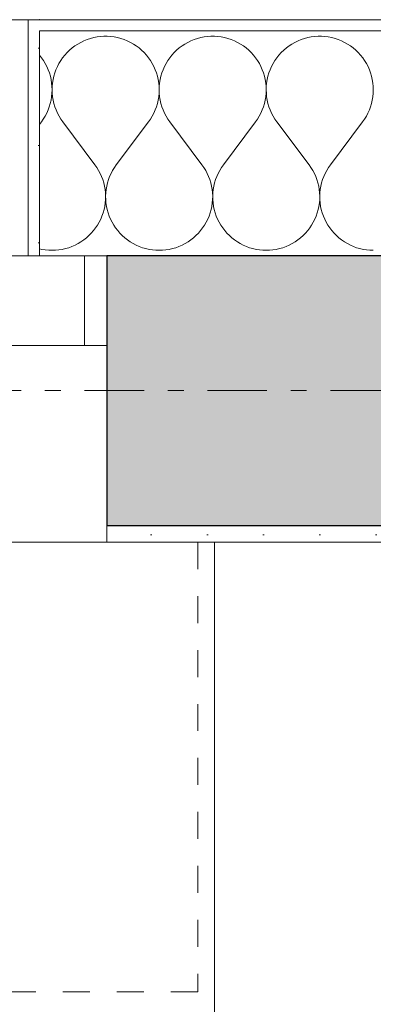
# Model space of a CAD drawing. Extents: x 100 to 2982, y 37 to 2050.
# Tile 109 of 130: x 1557 to 1588, y 1735 to 1823. Entities that reach past the tile are written whole.
import ezdxf
from ezdxf.xclip import XClip

# ---------------------------------------------------------------- set-up
doc = ezdxf.new("R2010")
doc.units = 0
doc.header["$MEASUREMENT"] = 0
doc.header["$XCLIPFRAME"] = 0
doc.linetypes.add('Przerywana', pattern=[24, 12, -12])
doc.linetypes.add('Przerywana podwójnie', pattern=[54.680554, 26.458333, -10.583333, 7.055556, -10.583333])
for name, color, linetype in [('410-K Osie', 7, 'Continuous'), ('420-K Ściany', 7, 'Continuous'), ('820-G Rysunki Obrazki', 7, 'Continuous'), ('Nowe_330-W Wyposażenie', 7, 'Continuous'), ('Okna ARCHICADa', 7, 'Continuous')]:
    doc.layers.add(name, color=color, linetype=linetype)
pattern_1 = [(0, (-18316.349, -206.5255), (0, 8.660254), [0, -5]), (0, (-18313.849, -202.195), (0, 8.660254), [0, -5])]

# ---------------------------------------------------------------- blocks, each defined once
blk = doc.blocks.new('*X25')
at = {"layer": '420-K Ściany', "color": 174, "linetype": 'Continuous', "lineweight": 5, "ltscale": 0.2}
for p, q in [((1563.247, 1820.835), (1562.957, 1820.739)), ((1563.543, 1820.913), (1563.247, 1820.835)), ((1563.843, 1820.972), (1563.543, 1820.913)), ((1564.146, 1821.011), (1563.843, 1820.972)), ((1564.451, 1821.03), (1564.146, 1821.011)), ((1564.756, 1821.03), (1564.451, 1821.03)), ((1565.061, 1821.011), (1564.756, 1821.03)), ((1565.364, 1820.972), (1565.061, 1821.011)), ((1565.664, 1820.913), (1565.364, 1820.972)), ((1565.96, 1820.835), (1565.664, 1820.913)), ((1566.25, 1820.739), (1565.96, 1820.835)), ((1572.771, 1820.835), (1572.481, 1820.739)), ((1573.067, 1820.913), (1572.771, 1820.835)), ((1573.367, 1820.972), (1573.067, 1820.913)), ((1573.67, 1821.011), (1573.367, 1820.972)), ((1573.975, 1821.03), (1573.67, 1821.011)), ((1574.28, 1821.03), (1573.975, 1821.03)), ((1574.585, 1821.011), (1574.28, 1821.03)), ((1574.888, 1820.972), (1574.585, 1821.011)), ((1575.188, 1820.913), (1574.888, 1820.972)), ((1575.484, 1820.835), (1575.188, 1820.913)), ((1575.774, 1820.739), (1575.484, 1820.835)), ((1582.295, 1820.835), (1582.005, 1820.739)), ((1582.59, 1820.913), (1582.295, 1820.835)), ((1582.89, 1820.972), (1582.59, 1820.913)), ((1583.193, 1821.011), (1582.89, 1820.972)), ((1583.498, 1821.03), (1583.193, 1821.011)), ((1583.804, 1821.03), (1583.498, 1821.03)), ((1584.109, 1821.011), (1583.804, 1821.03)), ((1584.412, 1820.972), (1584.109, 1821.011)), ((1584.712, 1820.913), (1584.412, 1820.972)), ((1585.007, 1820.835), (1584.712, 1820.913)), ((1585.297, 1820.739), (1585.007, 1820.835)), ((1561.632, 1819.992), (1561.399, 1819.793)), ((1561.877, 1820.175), (1561.632, 1819.992)), ((1562.133, 1820.341), (1561.877, 1820.175)), ((1562.399, 1820.492), (1562.133, 1820.341)), ((1562.674, 1820.624), (1562.399, 1820.492)), ((1562.957, 1820.739), (1562.674, 1820.624)), ((1566.533, 1820.624), (1566.25, 1820.739)), ((1566.808, 1820.492), (1566.533, 1820.624)), ((1567.074, 1820.341), (1566.808, 1820.492)), ((1567.33, 1820.175), (1567.074, 1820.341)), ((1567.575, 1819.992), (1567.33, 1820.175)), ((1567.808, 1819.793), (1567.575, 1819.992)), ((1571.156, 1819.992), (1570.923, 1819.793)), ((1571.4, 1820.175), (1571.156, 1819.992)), ((1571.656, 1820.341), (1571.4, 1820.175)), ((1571.923, 1820.492), (1571.656, 1820.341)), ((1572.198, 1820.624), (1571.923, 1820.492)), ((1572.481, 1820.739), (1572.198, 1820.624)), ((1576.057, 1820.624), (1575.774, 1820.739)), ((1576.332, 1820.492), (1576.057, 1820.624)), ((1576.598, 1820.341), (1576.332, 1820.492)), ((1576.854, 1820.175), (1576.598, 1820.341)), ((1577.099, 1819.992), (1576.854, 1820.175)), ((1577.332, 1819.793), (1577.099, 1819.992)), ((1580.679, 1819.992), (1580.447, 1819.793)), ((1580.924, 1820.175), (1580.679, 1819.992)), ((1581.18, 1820.341), (1580.924, 1820.175)), ((1581.446, 1820.492), (1581.18, 1820.341)), ((1581.722, 1820.624), (1581.446, 1820.492)), ((1582.005, 1820.739), (1581.722, 1820.624)), ((1585.581, 1820.624), (1585.297, 1820.739)), ((1585.856, 1820.492), (1585.581, 1820.624)), ((1586.122, 1820.341), (1585.856, 1820.492)), ((1586.378, 1820.175), (1586.122, 1820.341)), ((1586.623, 1819.992), (1586.378, 1820.175)), ((1586.855, 1819.793), (1586.623, 1819.992)), ((1558.899, 1819.115), (1558.713, 1819.348)), ((1559.073, 1818.864), (1558.899, 1819.115)), ((1560.784, 1819.115), (1560.61, 1818.864)), ((1560.975, 1819.354), (1560.784, 1819.115)), ((1561.18, 1819.581), (1560.975, 1819.354)), ((1561.399, 1819.793), (1561.18, 1819.581)), ((1568.027, 1819.581), (1567.808, 1819.793)), ((1568.232, 1819.354), (1568.027, 1819.581)), ((1568.423, 1819.115), (1568.232, 1819.354)), ((1568.597, 1818.864), (1568.423, 1819.115)), ((1570.308, 1819.115), (1570.134, 1818.864)), ((1570.499, 1819.354), (1570.308, 1819.115)), ((1570.704, 1819.581), (1570.499, 1819.354)), ((1570.923, 1819.793), (1570.704, 1819.581)), ((1577.551, 1819.581), (1577.332, 1819.793)), ((1577.756, 1819.354), (1577.551, 1819.581)), ((1577.946, 1819.115), (1577.756, 1819.354)), ((1578.121, 1818.864), (1577.946, 1819.115)), ((1579.832, 1819.115), (1579.657, 1818.864)), ((1580.022, 1819.354), (1579.832, 1819.115)), ((1580.228, 1819.581), (1580.022, 1819.354)), ((1580.447, 1819.793), (1580.228, 1819.581)), ((1587.075, 1819.581), (1586.855, 1819.793)), ((1587.28, 1819.354), (1587.075, 1819.581)), ((1587.47, 1819.115), (1587.28, 1819.354)), ((1587.645, 1818.864), (1587.47, 1819.115)), ((1559.231, 1818.603), (1559.073, 1818.864)), ((1559.373, 1818.332), (1559.231, 1818.603)), ((1559.496, 1818.052), (1559.373, 1818.332)), ((1560.311, 1818.332), (1560.187, 1818.052)), ((1560.452, 1818.603), (1560.311, 1818.332)), ((1560.61, 1818.864), (1560.452, 1818.603)), ((1568.755, 1818.603), (1568.597, 1818.864)), ((1568.896, 1818.332), (1568.755, 1818.603)), ((1569.02, 1818.052), (1568.896, 1818.332)), ((1569.835, 1818.332), (1569.711, 1818.052)), ((1569.976, 1818.603), (1569.835, 1818.332)), ((1570.134, 1818.864), (1569.976, 1818.603)), ((1578.279, 1818.603), (1578.121, 1818.864)), ((1578.42, 1818.332), (1578.279, 1818.603)), ((1578.543, 1818.052), (1578.42, 1818.332)), ((1579.358, 1818.332), (1579.235, 1818.052)), ((1579.499, 1818.603), (1579.358, 1818.332)), ((1579.657, 1818.864), (1579.499, 1818.603)), ((1587.803, 1818.603), (1587.645, 1818.864)), ((1587.944, 1818.332), (1587.803, 1818.603)), ((1588.067, 1818.052), (1587.944, 1818.332)), ((1559.601, 1817.765), (1559.496, 1818.052)), ((1559.688, 1817.472), (1559.601, 1817.765)), ((1559.755, 1817.174), (1559.688, 1817.472)), ((1559.996, 1817.472), (1559.928, 1817.174)), ((1560.082, 1817.765), (1559.996, 1817.472)), ((1560.187, 1818.052), (1560.082, 1817.765)), ((1569.125, 1817.765), (1569.02, 1818.052)), ((1569.211, 1817.472), (1569.125, 1817.765)), ((1569.279, 1817.174), (1569.211, 1817.472)), ((1569.519, 1817.472), (1569.452, 1817.174)), ((1569.606, 1817.765), (1569.519, 1817.472)), ((1569.711, 1818.052), (1569.606, 1817.765)), ((1578.649, 1817.765), (1578.543, 1818.052)), ((1578.735, 1817.472), (1578.649, 1817.765)), ((1578.803, 1817.174), (1578.735, 1817.472)), ((1579.043, 1817.472), (1578.976, 1817.174)), ((1579.13, 1817.765), (1579.043, 1817.472)), ((1579.235, 1818.052), (1579.13, 1817.765)), ((1588.172, 1817.765), (1588.067, 1818.052)), ((1588.259, 1817.472), (1588.172, 1817.765)), ((1588.327, 1817.174), (1588.259, 1817.472)), ((1559.803, 1816.872), (1559.755, 1817.174)), ((1559.832, 1816.568), (1559.803, 1816.872)), ((1559.842, 1816.263), (1559.832, 1816.568)), ((1559.851, 1816.568), (1559.842, 1816.263)), ((1559.88, 1816.872), (1559.851, 1816.568)), ((1559.928, 1817.174), (1559.88, 1816.872)), ((1569.327, 1816.872), (1569.279, 1817.174)), ((1569.356, 1816.568), (1569.327, 1816.872)), ((1569.365, 1816.263), (1569.356, 1816.568)), ((1569.375, 1816.568), (1569.365, 1816.263)), ((1569.404, 1816.872), (1569.375, 1816.568)), ((1569.452, 1817.174), (1569.404, 1816.872)), ((1578.851, 1816.872), (1578.803, 1817.174)), ((1578.88, 1816.568), (1578.851, 1816.872)), ((1578.889, 1816.263), (1578.88, 1816.568)), ((1578.899, 1816.568), (1578.889, 1816.263)), ((1578.927, 1816.872), (1578.899, 1816.568)), ((1578.976, 1817.174), (1578.927, 1816.872)), ((1588.375, 1816.872), (1588.327, 1817.174)), ((1588.404, 1816.568), (1588.375, 1816.872)), ((1588.413, 1816.263), (1588.404, 1816.568)), ((1559.752, 1815.352), (1559.801, 1815.653)), ((1559.801, 1815.653), (1559.831, 1815.957)), ((1559.831, 1815.957), (1559.842, 1816.263)), ((1559.842, 1816.263), (1559.852, 1815.957)), ((1559.852, 1815.957), (1559.882, 1815.653)), ((1559.882, 1815.653), (1559.931, 1815.352)), ((1569.276, 1815.352), (1569.325, 1815.653)), ((1569.325, 1815.653), (1569.355, 1815.957)), ((1569.355, 1815.957), (1569.365, 1816.263)), ((1569.365, 1816.263), (1569.376, 1815.957)), ((1569.376, 1815.957), (1569.406, 1815.653)), ((1569.406, 1815.653), (1569.455, 1815.352)), ((1578.8, 1815.352), (1578.849, 1815.653)), ((1578.849, 1815.653), (1578.879, 1815.957)), ((1578.879, 1815.957), (1578.889, 1816.263)), ((1578.889, 1816.263), (1578.9, 1815.957)), ((1578.9, 1815.957), (1578.929, 1815.653)), ((1578.929, 1815.653), (1578.979, 1815.352)), ((1588.324, 1815.352), (1588.373, 1815.653)), ((1588.373, 1815.653), (1588.403, 1815.957)), ((1588.403, 1815.957), (1588.413, 1816.263)), ((1559.49, 1814.475), (1559.596, 1814.761)), ((1559.596, 1814.761), (1559.684, 1815.054)), ((1559.684, 1815.054), (1559.752, 1815.352)), ((1559.931, 1815.352), (1560, 1815.054)), ((1560, 1815.054), (1560.087, 1814.761)), ((1560.087, 1814.761), (1560.193, 1814.475)), ((1569.014, 1814.475), (1569.12, 1814.761)), ((1569.12, 1814.761), (1569.207, 1815.054)), ((1569.207, 1815.054), (1569.276, 1815.352)), ((1569.455, 1815.352), (1569.524, 1815.054)), ((1569.524, 1815.054), (1569.611, 1814.761)), ((1569.611, 1814.761), (1569.717, 1814.475)), ((1578.537, 1814.475), (1578.644, 1814.761)), ((1578.644, 1814.761), (1578.731, 1815.054)), ((1578.731, 1815.054), (1578.8, 1815.352)), ((1578.979, 1815.352), (1579.047, 1815.054)), ((1579.047, 1815.054), (1579.135, 1814.761)), ((1579.135, 1814.761), (1579.241, 1814.475)), ((1588.061, 1814.475), (1588.167, 1814.761)), ((1588.167, 1814.761), (1588.255, 1815.054)), ((1588.255, 1815.054), (1588.324, 1815.352)), ((1559.065, 1813.664), (1559.224, 1813.925)), ((1559.224, 1813.925), (1559.366, 1814.195)), ((1559.366, 1814.195), (1559.49, 1814.475)), ((1560.193, 1814.475), (1560.318, 1814.195)), ((1560.318, 1814.195), (1560.46, 1813.925)), ((1560.46, 1813.925), (1560.619, 1813.664)), ((1568.588, 1813.664), (1568.747, 1813.925)), ((1568.747, 1813.925), (1568.889, 1814.195)), ((1568.889, 1814.195), (1569.014, 1814.475)), ((1569.717, 1814.475), (1569.841, 1814.195)), ((1569.841, 1814.195), (1569.983, 1813.925)), ((1569.983, 1813.925), (1570.142, 1813.664)), ((1578.112, 1813.664), (1578.271, 1813.925)), ((1578.271, 1813.925), (1578.413, 1814.195)), ((1578.413, 1814.195), (1578.537, 1814.475)), ((1579.241, 1814.475), (1579.365, 1814.195)), ((1579.365, 1814.195), (1579.507, 1813.925)), ((1579.507, 1813.925), (1579.666, 1813.664)), ((1587.636, 1813.664), (1587.795, 1813.925)), ((1587.795, 1813.925), (1587.937, 1814.195)), ((1587.937, 1814.195), (1588.061, 1814.475)), ((1558.889, 1813.414), (1558.713, 1813.179)), ((1558.889, 1813.414), (1559.065, 1813.664)), ((1560.619, 1813.664), (1560.794, 1813.414)), ((1560.794, 1813.414), (1563.651, 1809.604)), ((1568.413, 1813.414), (1565.556, 1809.604)), ((1568.413, 1813.414), (1568.588, 1813.664)), ((1570.142, 1813.664), (1570.318, 1813.414)), ((1570.318, 1813.414), (1573.175, 1809.604)), ((1577.937, 1813.414), (1575.08, 1809.604)), ((1577.937, 1813.414), (1578.112, 1813.664)), ((1579.666, 1813.664), (1579.842, 1813.414)), ((1579.842, 1813.414), (1582.699, 1809.604)), ((1587.461, 1813.414), (1584.604, 1809.604)), ((1587.461, 1813.414), (1587.636, 1813.664)), ((1563.824, 1809.358), (1563.651, 1809.604)), ((1565.556, 1809.604), (1565.383, 1809.358)), ((1573.348, 1809.358), (1573.175, 1809.604)), ((1575.08, 1809.604), (1574.907, 1809.358)), ((1582.872, 1809.358), (1582.699, 1809.604)), ((1584.604, 1809.604), (1584.431, 1809.358)), ((1563.981, 1809.101), (1563.824, 1809.358)), ((1564.122, 1808.834), (1563.981, 1809.101)), ((1564.245, 1808.559), (1564.122, 1808.834)), ((1564.351, 1808.277), (1564.245, 1808.559)), ((1564.962, 1808.559), (1564.856, 1808.277)), ((1565.085, 1808.834), (1564.962, 1808.559)), ((1565.226, 1809.101), (1565.085, 1808.834)), ((1565.383, 1809.358), (1565.226, 1809.101)), ((1573.505, 1809.101), (1573.348, 1809.358)), ((1573.646, 1808.834), (1573.505, 1809.101)), ((1573.769, 1808.559), (1573.646, 1808.834)), ((1573.875, 1808.277), (1573.769, 1808.559)), ((1574.486, 1808.559), (1574.38, 1808.277)), ((1574.609, 1808.834), (1574.486, 1808.559)), ((1574.75, 1809.101), (1574.609, 1808.834)), ((1574.907, 1809.358), (1574.75, 1809.101)), ((1583.029, 1809.101), (1582.872, 1809.358)), ((1583.169, 1808.834), (1583.029, 1809.101)), ((1583.293, 1808.559), (1583.169, 1808.834)), ((1583.399, 1808.277), (1583.293, 1808.559)), ((1584.01, 1808.559), (1583.904, 1808.277)), ((1584.133, 1808.834), (1584.01, 1808.559)), ((1584.273, 1809.101), (1584.133, 1808.834)), ((1584.431, 1809.358), (1584.273, 1809.101)), ((1564.439, 1807.989), (1564.351, 1808.277)), ((1564.508, 1807.696), (1564.439, 1807.989)), ((1564.559, 1807.399), (1564.508, 1807.696)), ((1564.699, 1807.696), (1564.648, 1807.399)), ((1564.768, 1807.989), (1564.699, 1807.696)), ((1564.856, 1808.277), (1564.768, 1807.989)), ((1573.962, 1807.989), (1573.875, 1808.277)), ((1574.032, 1807.696), (1573.962, 1807.989)), ((1574.082, 1807.399), (1574.032, 1807.696)), ((1574.223, 1807.696), (1574.172, 1807.399)), ((1574.292, 1807.989), (1574.223, 1807.696)), ((1574.38, 1808.277), (1574.292, 1807.989)), ((1583.486, 1807.989), (1583.399, 1808.277)), ((1583.556, 1807.696), (1583.486, 1807.989)), ((1583.606, 1807.399), (1583.556, 1807.696)), ((1583.747, 1807.696), (1583.696, 1807.399)), ((1583.816, 1807.989), (1583.747, 1807.696)), ((1583.904, 1808.277), (1583.816, 1807.989)), ((1564.59, 1807.1), (1564.559, 1807.399)), ((1564.603, 1806.799), (1564.59, 1807.1)), ((1564.597, 1806.497), (1564.603, 1806.799)), ((1564.617, 1807.1), (1564.604, 1806.799)), ((1564.604, 1806.799), (1564.61, 1806.497)), ((1564.648, 1807.399), (1564.617, 1807.1)), ((1574.114, 1807.1), (1574.082, 1807.399)), ((1574.127, 1806.799), (1574.114, 1807.1)), ((1574.121, 1806.497), (1574.127, 1806.799)), ((1574.14, 1807.1), (1574.128, 1806.799)), ((1574.128, 1806.799), (1574.134, 1806.497)), ((1574.172, 1807.399), (1574.14, 1807.1)), ((1583.638, 1807.1), (1583.606, 1807.399)), ((1583.651, 1806.799), (1583.638, 1807.1)), ((1583.645, 1806.497), (1583.651, 1806.799)), ((1583.664, 1807.1), (1583.651, 1806.799)), ((1583.651, 1806.799), (1583.658, 1806.497)), ((1583.696, 1807.399), (1583.664, 1807.1)), ((1564.465, 1805.605), (1564.527, 1805.899)), ((1564.527, 1805.899), (1564.572, 1806.197)), ((1564.572, 1806.197), (1564.597, 1806.497)), ((1564.61, 1806.497), (1564.635, 1806.197)), ((1564.635, 1806.197), (1564.68, 1805.899)), ((1564.68, 1805.899), (1564.743, 1805.605)), ((1573.988, 1805.605), (1574.051, 1805.899)), ((1574.051, 1805.899), (1574.096, 1806.197)), ((1574.096, 1806.197), (1574.121, 1806.497)), ((1574.134, 1806.497), (1574.159, 1806.197)), ((1574.159, 1806.197), (1574.203, 1805.899)), ((1574.203, 1805.899), (1574.266, 1805.605)), ((1583.512, 1805.605), (1583.575, 1805.899)), ((1583.575, 1805.899), (1583.619, 1806.197)), ((1583.619, 1806.197), (1583.645, 1806.497)), ((1583.658, 1806.497), (1583.683, 1806.197)), ((1583.683, 1806.197), (1583.727, 1805.899)), ((1583.727, 1805.899), (1583.79, 1805.605)), ((1564.166, 1804.753), (1564.283, 1805.031)), ((1564.283, 1805.031), (1564.383, 1805.315)), ((1564.383, 1805.315), (1564.465, 1805.605)), ((1564.743, 1805.605), (1564.824, 1805.315)), ((1564.824, 1805.315), (1564.924, 1805.031)), ((1564.924, 1805.031), (1565.041, 1804.753)), ((1573.69, 1804.753), (1573.807, 1805.031)), ((1573.807, 1805.031), (1573.907, 1805.315)), ((1573.907, 1805.315), (1573.988, 1805.605)), ((1574.266, 1805.605), (1574.348, 1805.315)), ((1574.348, 1805.315), (1574.447, 1805.031)), ((1574.447, 1805.031), (1574.565, 1804.753)), ((1583.214, 1804.753), (1583.331, 1805.031)), ((1583.331, 1805.031), (1583.431, 1805.315)), ((1583.431, 1805.315), (1583.512, 1805.605)), ((1583.79, 1805.605), (1583.872, 1805.315)), ((1583.872, 1805.315), (1583.971, 1805.031)), ((1583.971, 1805.031), (1584.089, 1804.753)), ((1563.712, 1803.973), (1563.88, 1804.223)), ((1563.88, 1804.223), (1564.031, 1804.484)), ((1564.031, 1804.484), (1564.166, 1804.753)), ((1565.041, 1804.753), (1565.176, 1804.484)), ((1565.176, 1804.484), (1565.327, 1804.223)), ((1565.327, 1804.223), (1565.495, 1803.973)), ((1573.236, 1803.973), (1573.404, 1804.223)), ((1573.404, 1804.223), (1573.555, 1804.484)), ((1573.555, 1804.484), (1573.69, 1804.753)), ((1574.565, 1804.753), (1574.7, 1804.484)), ((1574.7, 1804.484), (1574.851, 1804.223)), ((1574.851, 1804.223), (1575.019, 1803.973)), ((1582.76, 1803.973), (1582.927, 1804.223)), ((1582.927, 1804.223), (1583.079, 1804.484)), ((1583.079, 1804.484), (1583.214, 1804.753)), ((1584.089, 1804.753), (1584.223, 1804.484)), ((1584.223, 1804.484), (1584.375, 1804.223)), ((1584.375, 1804.223), (1584.542, 1803.973)), ((1562.894, 1803.092), (1563.119, 1803.293)), ((1563.119, 1803.293), (1563.331, 1803.507)), ((1563.331, 1803.507), (1563.529, 1803.734)), ((1563.529, 1803.734), (1563.712, 1803.973)), ((1565.495, 1803.973), (1565.678, 1803.734)), ((1565.678, 1803.734), (1565.876, 1803.507)), ((1565.876, 1803.507), (1566.088, 1803.293)), ((1566.088, 1803.293), (1566.313, 1803.092)), ((1572.418, 1803.092), (1572.643, 1803.293)), ((1572.643, 1803.293), (1572.855, 1803.507)), ((1572.855, 1803.507), (1573.053, 1803.734)), ((1573.053, 1803.734), (1573.236, 1803.973)), ((1575.019, 1803.973), (1575.202, 1803.734)), ((1575.202, 1803.734), (1575.4, 1803.507)), ((1575.4, 1803.507), (1575.611, 1803.293)), ((1575.611, 1803.293), (1575.836, 1803.092)), ((1581.942, 1803.092), (1582.167, 1803.293)), ((1582.167, 1803.293), (1582.379, 1803.507)), ((1582.379, 1803.507), (1582.577, 1803.734)), ((1582.577, 1803.734), (1582.76, 1803.973)), ((1584.542, 1803.973), (1584.726, 1803.734)), ((1584.726, 1803.734), (1584.923, 1803.507)), ((1584.923, 1803.507), (1585.135, 1803.293)), ((1585.135, 1803.293), (1585.36, 1803.092)), ((1561.606, 1802.324), (1561.882, 1802.444)), ((1561.882, 1802.444), (1562.15, 1802.582)), ((1562.15, 1802.582), (1562.409, 1802.736)), ((1562.409, 1802.736), (1562.657, 1802.907)), ((1562.657, 1802.907), (1562.894, 1803.092)), ((1566.313, 1803.092), (1566.55, 1802.907)), ((1566.55, 1802.907), (1566.798, 1802.736)), ((1566.798, 1802.736), (1567.057, 1802.582)), ((1567.057, 1802.582), (1567.325, 1802.444)), ((1567.325, 1802.444), (1567.601, 1802.324)), ((1571.13, 1802.324), (1571.406, 1802.444)), ((1571.406, 1802.444), (1571.674, 1802.582)), ((1571.674, 1802.582), (1571.933, 1802.736)), ((1571.933, 1802.736), (1572.181, 1802.907)), ((1572.181, 1802.907), (1572.418, 1803.092)), ((1575.836, 1803.092), (1576.074, 1802.907)), ((1576.074, 1802.907), (1576.322, 1802.736)), ((1576.322, 1802.736), (1576.581, 1802.582)), ((1576.581, 1802.582), (1576.849, 1802.444)), ((1576.849, 1802.444), (1577.125, 1802.324)), ((1580.654, 1802.324), (1580.93, 1802.444)), ((1580.93, 1802.444), (1581.198, 1802.582)), ((1581.198, 1802.582), (1581.456, 1802.736)), ((1581.456, 1802.736), (1581.705, 1802.907)), ((1581.705, 1802.907), (1581.942, 1803.092)), ((1585.36, 1803.092), (1585.597, 1802.907)), ((1585.597, 1802.907), (1585.846, 1802.736)), ((1585.846, 1802.736), (1586.105, 1802.582)), ((1586.105, 1802.582), (1586.372, 1802.444)), ((1586.372, 1802.444), (1586.649, 1802.324)), ((1558.713, 1802.122), (1558.943, 1802.071)), ((1558.943, 1802.071), (1559.241, 1802.023)), ((1559.241, 1802.023), (1559.541, 1801.995)), ((1559.541, 1801.995), (1559.842, 1801.985)), ((1559.842, 1801.985), (1560.143, 1801.995)), ((1560.143, 1801.995), (1560.443, 1802.023)), ((1560.443, 1802.023), (1560.74, 1802.071)), ((1560.74, 1802.071), (1561.034, 1802.137)), ((1561.034, 1802.137), (1561.323, 1802.221)), ((1561.323, 1802.221), (1561.606, 1802.324)), ((1567.601, 1802.324), (1567.884, 1802.221)), ((1567.884, 1802.221), (1568.173, 1802.137)), ((1568.173, 1802.137), (1568.467, 1802.071)), ((1568.467, 1802.071), (1568.765, 1802.023)), ((1568.765, 1802.023), (1569.064, 1801.995)), ((1569.064, 1801.995), (1569.365, 1801.985)), ((1569.365, 1801.985), (1569.666, 1801.995)), ((1569.666, 1801.995), (1569.966, 1802.023)), ((1569.966, 1802.023), (1570.264, 1802.071)), ((1570.264, 1802.071), (1570.558, 1802.137)), ((1570.558, 1802.137), (1570.847, 1802.221)), ((1570.847, 1802.221), (1571.13, 1802.324)), ((1577.125, 1802.324), (1577.408, 1802.221)), ((1577.408, 1802.221), (1577.697, 1802.137)), ((1577.697, 1802.137), (1577.991, 1802.071)), ((1577.991, 1802.071), (1578.288, 1802.023)), ((1578.288, 1802.023), (1578.588, 1801.995)), ((1578.588, 1801.995), (1578.889, 1801.985)), ((1578.889, 1801.985), (1579.19, 1801.995)), ((1579.19, 1801.995), (1579.49, 1802.023)), ((1579.49, 1802.023), (1579.788, 1802.071)), ((1579.788, 1802.071), (1580.081, 1802.137)), ((1580.081, 1802.137), (1580.371, 1802.221)), ((1580.371, 1802.221), (1580.654, 1802.324)), ((1586.649, 1802.324), (1586.932, 1802.221)), ((1586.932, 1802.221), (1587.221, 1802.137)), ((1587.221, 1802.137), (1587.515, 1802.071)), ((1587.515, 1802.071), (1587.812, 1802.023)), ((1587.812, 1802.023), (1588.112, 1801.995)), ((1588.112, 1801.995), (1588.413, 1801.985))]:
    blk.add_line(p, q, dxfattribs=at)
blk = doc.blocks.new('Rysunek_1_1', base_point=(-18316.349, -206.526))
at = {"layer": '420-K Ściany', "linetype": 'Continuous', "lineweight": 5}
h = blk.add_hatch(dxfattribs=at)
h.set_pattern_fill('Tynk_0001', color=176, style=0, pattern_type=2)
h.set_pattern_definition(pattern_1)
h.paths.add_polyline_path([(1558.713, 1822.509), (1557.713, 1822.509), (1557.713, 1801.509), (1558.713, 1801.509), (1558.713, 1821.509)])
h = blk.add_hatch(dxfattribs=at)
h.set_pattern_fill('Tynk_0001', color=176, style=0, pattern_type=2)
h.set_pattern_definition(pattern_1)
h.paths.add_polyline_path([(1734.052, 1822.509), (1558.713, 1822.509), (1558.713, 1821.509), (1734.052, 1821.509)])
at = {"layer": '420-K Ściany', "linetype": 'Continuous', "lineweight": 13}
blk.add_hatch(color=62, dxfattribs=at).paths.add_polyline_path([(1564.713, 1801.509), (1564.713, 1793.509), (1564.713, 1777.509), (1705.802, 1777.509), (1705.802, 1801.509)])
at = {"layer": '420-K Ściany', "linetype": 'Continuous', "lineweight": 5}
h = blk.add_hatch(dxfattribs=at)
h.set_pattern_fill('Tynk_0001', color=180, style=0, pattern_type=2)
h.set_pattern_definition(pattern_1)
h.paths.add_polyline_path([(1704.302, 1777.509), (1564.713, 1777.509), (1564.713, 1776.009), (1704.302, 1776.009)])
at = {"layer": '410-K Osie', "color": 4, "linetype": 'Przerywana podwójnie', "lineweight": 13, "ltscale": 0.2}
blk.add_line((589.417, 1789.509), (2255.561, 1789.509), dxfattribs=at)
blk.add_line((589.417, 1789.509), (2255.561, 1789.509), dxfattribs=at)
at = {"layer": '420-K Ściany', "color": 47, "linetype": 'Continuous', "lineweight": 15, "ltscale": 0.2}
for p, q in [((1557.713, 1801.509), (1557.713, 1822.509)), ((1558.713, 1822.509), (1557.713, 1822.509)), ((1558.713, 1801.509), (1557.713, 1801.509)), ((1558.713, 1801.509), (1564.713, 1801.509)), ((1564.713, 1777.509), (1564.713, 1776.009))]:
    blk.add_line(p, q, dxfattribs=at)
at = {"layer": '420-K Ściany', "color": 67, "linetype": 'Continuous', "lineweight": 13, "ltscale": 0.2}
for p, q in [((1734.052, 1821.509), (1558.713, 1821.509)), ((1558.713, 1821.509), (1558.713, 1801.509))]:
    blk.add_line(p, q, dxfattribs=at)
at = {"layer": '420-K Ściany', "color": 27, "linetype": 'Continuous', "lineweight": 25, "ltscale": 0.2}
for p, q in [((1705.802, 1801.509), (1564.713, 1801.509)), ((1564.713, 1801.509), (1564.713, 1793.509)), ((1564.713, 1793.509), (1564.713, 1777.509)), ((1564.713, 1777.509), (1705.802, 1777.509))]:
    blk.add_line(p, q, dxfattribs=at)
at = {"layer": '420-K Ściany', "color": 47, "linetype": 'Continuous', "lineweight": 15, "ltscale": 0.2, "flags": 128}
for points in [[(1734.052, 1822.509), (1558.713, 1822.509)], [(1564.713, 1776.009), (1704.302, 1776.009)]]:
    blk.add_lwpolyline(points, dxfattribs=at)
at = {"layer": 'Nowe_330-W Wyposażenie', "color": 4, "linetype": 'Przerywana', "lineweight": 13, "ltscale": 0.2}
for p, q in [((1572.802, 1776.009), (1572.802, 1736.009)), ((1572.802, 1736.009), (1514.302, 1736.009))]:
    blk.add_line(p, q, dxfattribs=at)
at = {"layer": 'Nowe_330-W Wyposażenie', "color": 4, "linetype": 'Continuous', "lineweight": 13, "ltscale": 0.2, "flags": 128}
blk.add_lwpolyline([(1514.302, 1626.009), (1514.302, 1776.009), (1574.302, 1776.009), (1574.302, 1626.009)], close=True, dxfattribs=at)
at = {"layer": 'Okna ARCHICADa', "color": 3, "linetype": 'Continuous', "lineweight": 13, "ltscale": 0.2}
for p, q in [((1558.713, 1822.509), (1420.713, 1822.509)), ((1564.713, 1776.009), (1414.713, 1776.009))]:
    blk.add_line(p, q, dxfattribs=at)
at = {"layer": 'Okna ARCHICADa', "color": 3, "linetype": 'Przerywana', "lineweight": 13, "ltscale": 0.2}
blk.add_line((1557.713, 1822.509), (1421.713, 1822.509), dxfattribs=at)
at = {"layer": 'Okna ARCHICADa', "color": 47, "linetype": 'Continuous', "lineweight": 15, "ltscale": 0.2}
for p, q in [((1558.713, 1822.509), (1557.713, 1822.509)), ((1557.713, 1801.509), (1557.713, 1822.509)), ((1558.713, 1801.509), (1564.713, 1801.509)), ((1558.713, 1801.509), (1564.713, 1801.509)), ((1564.713, 1777.509), (1564.713, 1776.009))]:
    blk.add_line(p, q, dxfattribs=at)
at = {"layer": 'Okna ARCHICADa', "color": 23, "linetype": 'Continuous', "lineweight": 15, "ltscale": 0.2}
for p, q in [((1554.713, 1801.509), (1562.713, 1801.509)), ((1562.713, 1801.509), (1564.713, 1801.509)), ((1562.713, 1801.509), (1562.713, 1793.509)), ((1562.713, 1793.509), (1556.213, 1793.509)), ((1564.713, 1793.509), (1562.713, 1793.509))]:
    blk.add_line(p, q, dxfattribs=at)
at = {"layer": 'Okna ARCHICADa', "color": 27, "linetype": 'Continuous', "lineweight": 25, "ltscale": 0.2}
for p, q in [((1564.713, 1801.509), (1564.713, 1793.509)), ((1564.713, 1801.509), (1564.713, 1793.509)), ((1564.713, 1793.509), (1564.713, 1777.509))]:
    blk.add_line(p, q, dxfattribs=at)
at = {"layer": 'Okna ARCHICADa', "color": 3, "linetype": 'Continuous', "lineweight": 13, "ltscale": 0.2}
blk.add_point((1558.713, 1822.509), dxfattribs=at)
at = {"color": 65, "linetype": 'Continuous', "lineweight": 13, "ltscale": 0.2}
blk.add_blockref('*X25', (0, 0), dxfattribs=at)

msp = doc.modelspace()

# ---------------------------------------------------------------- block references
at = {"layer": '820-G Rysunki Obrazki', "color": 65, "linetype": 'Continuous', "lineweight": 13, "ltscale": 0.2}
ref = msp.add_blockref('Rysunek_1_1', (-18316.349, -206.526), dxfattribs=at)
XClip(ref).set_block_clipping_path([(244.527027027, 75.2081975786), (2570.9054054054, 2024.1891891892)])

doc.saveas('drawing.dxf')
